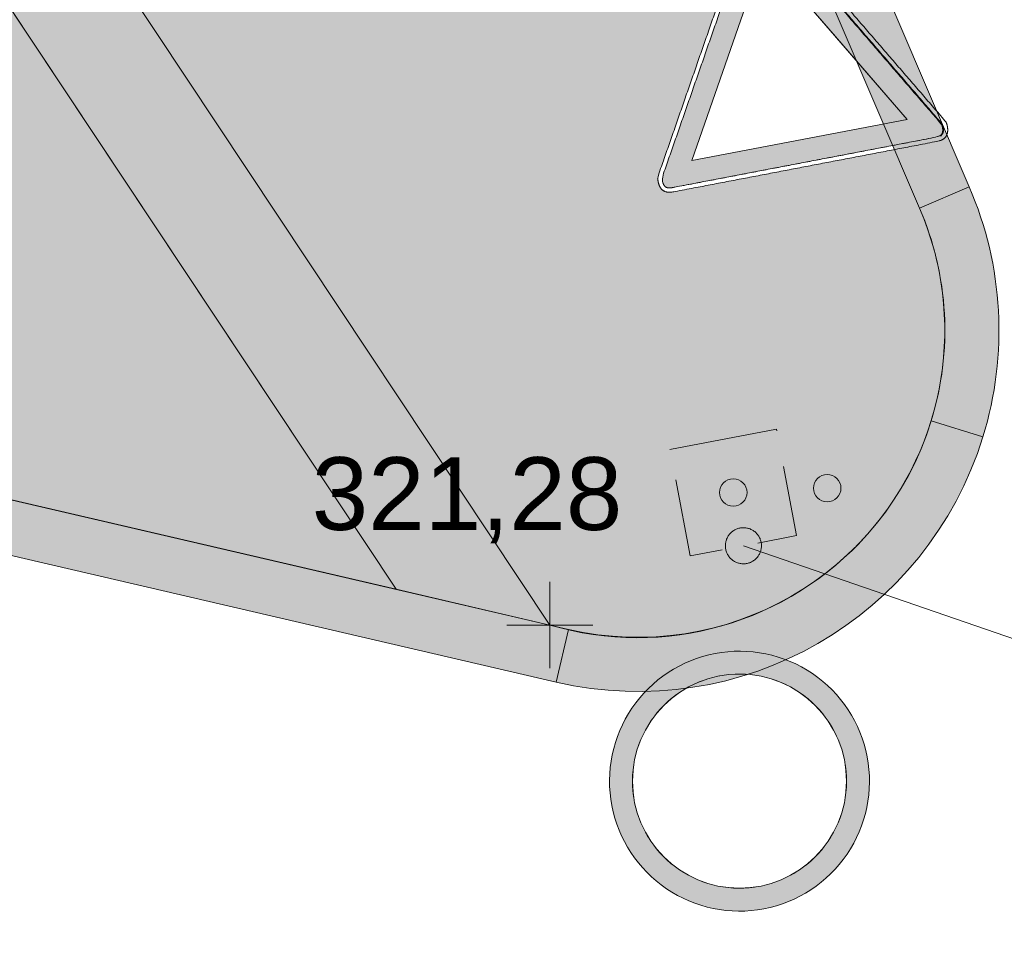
# Model space of a CAD drawing. Header units: metres. Extents: x 3500829 to 3508687, y 5372391 to 5379639.
# Tile 215 of 229: x 3504297.73 to 3504300.46, y 5375416.78 to 5375419.31. Entities that reach past the tile are written whole.
import ezdxf

# ---------------------------------------------------------------- set-up
doc = ezdxf.new("R2010")
doc.units = ezdxf.units.M
doc.header["$LTSCALE"] = 0.1
doc.linetypes.add('ISO-02 Strichlinie', pattern=[3.81, 3.048, -0.762])
for name, color, linetype in [('5_Beschriftung', 7, 'Continuous'), ('5_Elemente', 7, 'Continuous'), ('5_Flächen', 7, 'Continuous')]:
    doc.layers.add(name, color=color, linetype=linetype)
doc.styles.add('Arial', font='arial.ttf')

# ---------------------------------------------------------------- blocks, each defined once
blk = doc.blocks.new('Vorfahrt gewähren')
at = {"linetype": 'Continuous', "lineweight": 0, "true_color": 0xee0000, "transparency": 33554687}
h = blk.add_hatch(color=1, dxfattribs=at)
h.paths.add_polyline_path([(-0.006831, -0.000334), (-0.006831, -0.000334), (-0.000641, -0.011056), (-0.000624, -0.011086), (-0.000607, -0.011113), (-0.00059, -0.011139), (-0.000575, -0.011162), (-0.00056, -0.011182), (-0.000545, -0.011201), (-0.000531, -0.011217), (-0.000518, -0.011231), (-0.000504, -0.011244), (-0.000488, -0.011258), (-0.000469, -0.011273), (-0.000449, -0.011288), (-0.000426, -0.011303), (-0.000401, -0.011319), (-0.000373, -0.011336), (-0.000344, -0.011354), (-0.000249, -0.011405), (-0.000158, -0.011448), (-0.000072, -0.011481), (0.00001, -0.011505), (0.000088, -0.011521), (0.000161, -0.011527), (0.00023, -0.011524), (0.000294, -0.011512), (0.000356, -0.01149), (0.000417, -0.011458), (0.000477, -0.011416), (0.000537, -0.011364), (0.000595, -0.011302), (0.000653, -0.01123), (0.000711, -0.011148), (0.000767, -0.011056), (0.006958, -0.000334), (0.013149, 0.010388), (0.013166, 0.010418), (0.013181, 0.010447), (0.013195, 0.010473), (0.013207, 0.010499), (0.013217, 0.010522), (0.013226, 0.010544), (0.013233, 0.010564), (0.013239, 0.010582), (0.013243, 0.010601), (0.013247, 0.010622), (0.01325, 0.010645), (0.013253, 0.010671), (0.013255, 0.010698), (0.013256, 0.010728), (0.013257, 0.01076), (0.013258, 0.010794), (0.013255, 0.010903), (0.013246, 0.011002), (0.013232, 0.011094), (0.013212, 0.011177), (0.013187, 0.011252), (0.013155, 0.011318), (0.013118, 0.011376), (0.013076, 0.011426), (0.013026, 0.011468), (0.012968, 0.011505), (0.012901, 0.011537), (0.012827, 0.011562), (0.012744, 0.011582), (0.012652, 0.011596), (0.012553, 0.011605), (0.012444, 0.011608), (-0.012318, 0.011608), (-0.012426, 0.011605), (-0.012525, 0.011596), (-0.012617, 0.011582), (-0.0127, 0.011562), (-0.012775, 0.011537), (-0.012841, 0.011505), (-0.012899, 0.011468), (-0.012949, 0.011426), (-0.012991, 0.011376), (-0.013028, 0.011318), (-0.01306, 0.011252), (-0.013085, 0.011177), (-0.013105, 0.011094), (-0.013119, 0.011002), (-0.013128, 0.010903), (-0.013131, 0.010794), (-0.01313, 0.01076), (-0.01313, 0.010728), (-0.013128, 0.010698), (-0.013126, 0.010671), (-0.013123, 0.010645), (-0.01312, 0.010622), (-0.013116, 0.010601), (-0.013112, 0.010582), (-0.013106, 0.010564), (-0.013099, 0.010544), (-0.01309, 0.010522), (-0.01308, 0.010499), (-0.013068, 0.010473), (-0.013054, 0.010447), (-0.013039, 0.010418), (-0.013022, 0.010388)])
h.paths.add_polyline_path([(0.000063, -0.008047), (-0.005, 0.000724), (-0.005, 0.000724), (-0.010063, 0.009493), (0.01019, 0.009493), (0.005126, 0.000724)])
at = {"color": 7, "linetype": 'Continuous', "lineweight": 9, "transparency": 33554687}
blk.add_line((0.000063, -0.008047), (-0.005, 0.000724), dxfattribs=at)
at = {"color": 7, "linetype": 'Continuous', "lineweight": 9, "transparency": 33554687, "flags": 128}
blk.add_lwpolyline([(-0.005, 0.000724), (-0.010063, 0.009493), (0.01019, 0.009493), (0.005126, 0.000724), (0.000063, -0.008047)], dxfattribs=at)
at = {"color": 7, "linetype": 'Continuous', "lineweight": 9, "transparency": 33554687}
blk.add_open_spline([(-0.006831, -0.000334), (-0.003736, -0.005695), (-0.000641, -0.011056), (-0.00057, -0.01118), (-0.000467, -0.011283), (-0.000344, -0.011354), (0.000045, -0.011578), (0.000542, -0.011445), (0.000767, -0.011056), (0.003862, -0.005695), (0.006958, -0.000334), (0.010053, 0.005027), (0.013149, 0.010388), (0.01322, 0.010512), (0.013258, 0.010653), (0.013258, 0.010794), (0.013258, 0.011244), (0.012893, 0.011608), (0.012444, 0.011608), (0.000063, 0.011608), (-0.012318, 0.011608), (-0.012766, 0.011608), (-0.013131, 0.011244), (-0.013131, 0.010794), (-0.013131, 0.010653), (-0.013093, 0.010512), (-0.013022, 0.010388), (-0.009926, 0.005027), (-0.006831, -0.000334)], degree=2, knots=[0, 0, 0, 0.15029, 0.15029, 0.153763, 0.157235, 0.157235, 0.168246, 0.179256, 0.179256, 0.331082, 0.331082, 0.482905, 0.482905, 0.486413, 0.489921, 0.489921, 0.501044, 0.512167, 0.512167, 0.818915, 0.818915, 0.830038, 0.841161, 0.841161, 0.844669, 0.848177, 0.848177, 1, 1, 1], dxfattribs=at)
at = {"color": 255, "linetype": 'Continuous', "lineweight": 9, "transparency": 33554687}
blk.add_wipeout([(0.013594, 0.010794), (0.013594, 0.010794), (0.013594, 0.010782), (0.013594, 0.01077), (0.013594, 0.010758), (0.013594, 0.010747), (0.013593, 0.010735), (0.013593, 0.010724), (0.013593, 0.010713), (0.013592, 0.010702), (0.013592, 0.010691), (0.013591, 0.01068), (0.01359, 0.010669), (0.01359, 0.010659), (0.013589, 0.010648), (0.013588, 0.010638), (0.013587, 0.010628), (0.013586, 0.010618), (0.013585, 0.010608), (0.013584, 0.010599), (0.013583, 0.010589), (0.013581, 0.01058), (0.01358, 0.010571), (0.013579, 0.010562), (0.013577, 0.010553), (0.013576, 0.010544), (0.013574, 0.010535), (0.013573, 0.010527), (0.013571, 0.010518), (0.013569, 0.01051), (0.013567, 0.010502), (0.013566, 0.010494), (0.013564, 0.010486), (0.013562, 0.010479), (0.01356, 0.010471), (0.013557, 0.010463), (0.013555, 0.010456), (0.013553, 0.010448), (0.01355, 0.01044), (0.013547, 0.010432), (0.013544, 0.010424), (0.013541, 0.010415), (0.013538, 0.010407), (0.013535, 0.010399), (0.013532, 0.01039), (0.013528, 0.010381), (0.013525, 0.010373), (0.013521, 0.010364), (0.013517, 0.010355), (0.013513, 0.010346), (0.013509, 0.010337), (0.013505, 0.010328), (0.0135, 0.010318), (0.013496, 0.010309), (0.013491, 0.010299), (0.013487, 0.01029), (0.013482, 0.01028), (0.013477, 0.01027), (0.013472, 0.010261), (0.013466, 0.010251), (0.013461, 0.010241), (0.013456, 0.01023), (0.01345, 0.01022), (0.013444, 0.01021), (0.013438, 0.010199), (0.013432, 0.010189), (0.013432, 0.010188), (0.007241, -0.000534), (0.00105, -0.011256), (0.001031, -0.011289), (0.001011, -0.011321), (0.000991, -0.011352), (0.000972, -0.011383), (0.000951, -0.011412), (0.000931, -0.011441), (0.000911, -0.011469), (0.00089, -0.011496), (0.000869, -0.011522), (0.000848, -0.011547), (0.000827, -0.011572), (0.000805, -0.011596), (0.000784, -0.011619), (0.000762, -0.011641), (0.00074, -0.011662), (0.000717, -0.011683), (0.000695, -0.011702), (0.000672, -0.011721), (0.000649, -0.011739), (0.000626, -0.011756), (0.000603, -0.011773), (0.00058, -0.011788), (0.000556, -0.011803), (0.000532, -0.011817), (0.000508, -0.01183), (0.000484, -0.011842), (0.000459, -0.011853), (0.000435, -0.011864), (0.00041, -0.011874), (0.000385, -0.011882), (0.00036, -0.011891), (0.000334, -0.011898), (0.000309, -0.011904), (0.000283, -0.01191), (0.000257, -0.011915), (0.00023, -0.011919), (0.000204, -0.011922), (0.000177, -0.011924), (0.00015, -0.011926), (0.000122, -0.011927), (0.000095, -0.011927), (0.000067, -0.011926), (0.000039, -0.011924), (0.000027, -0.011923), (0.000027, -0.011521), (0.000043, -0.011523), (0.000061, -0.011525), (0.00008, -0.011526), (0.000097, -0.011527), (0.000115, -0.011527), (0.000132, -0.011526), (0.000149, -0.011525), (0.000166, -0.011524), (0.000183, -0.011522), (0.000199, -0.011519), (0.000215, -0.011515), (0.00023, -0.011512), (0.000246, -0.011507), (0.000261, -0.011502), (0.000277, -0.011496), (0.000292, -0.01149), (0.000308, -0.011483), (0.000323, -0.011475), (0.000338, -0.011467), (0.000353, -0.011458), (0.000368, -0.011449), (0.000383, -0.011438), (0.000399, -0.011428), (0.000414, -0.011416), (0.000428, -0.011404), (0.000443, -0.011391), (0.000458, -0.011378), (0.000473, -0.011364), (0.000488, -0.01135), (0.000503, -0.011335), (0.000517, -0.011319), (0.000532, -0.011302), (0.000546, -0.011285), (0.000561, -0.011268), (0.000575, -0.011249), (0.00059, -0.01123), (0.000604, -0.011211), (0.000619, -0.011191), (0.000633, -0.01117), (0.000647, -0.011148), (0.000661, -0.011126), (0.000676, -0.011103), (0.00069, -0.01108), (0.000704, -0.011056), (0.006894, -0.000334), (0.013085, 0.010388), (0.01309, 0.010396), (0.013094, 0.010403), (0.013098, 0.010411), (0.013102, 0.010418), (0.013106, 0.010425), (0.01311, 0.010433), (0.013114, 0.01044), (0.013118, 0.010447), (0.013121, 0.010453), (0.013125, 0.01046), (0.013128, 0.010467), (0.013131, 0.010473), (0.013134, 0.01048), (0.013138, 0.010486), (0.013141, 0.010492), (0.013143, 0.010499), (0.013146, 0.010505), (0.013149, 0.01051), (0.013151, 0.010516), (0.013154, 0.010522), (0.013156, 0.010528), (0.013158, 0.010533), (0.013161, 0.010538), (0.013163, 0.010544), (0.013165, 0.010549), (0.013166, 0.010554), (0.013168, 0.010559), (0.01317, 0.010564), (0.013171, 0.010569), (0.013173, 0.010573), (0.013174, 0.010578), (0.013175, 0.010582), (0.013176, 0.010587), (0.013178, 0.010591), (0.013179, 0.010596), (0.01318, 0.010601), (0.013181, 0.010606), (0.013182, 0.010611), (0.013183, 0.010616), (0.013184, 0.010622), (0.013184, 0.010627), (0.013185, 0.010633), (0.013186, 0.010639), (0.013187, 0.010645), (0.013188, 0.010651), (0.013188, 0.010657), (0.013189, 0.010664), (0.013189, 0.01067), (0.01319, 0.010677), (0.013191, 0.010684), (0.013191, 0.010691), (0.013192, 0.010698), (0.013192, 0.010705), (0.013192, 0.010713), (0.013193, 0.01072), (0.013193, 0.010728), (0.013193, 0.010736), (0.013194, 0.010744), (0.013194, 0.010752), (0.013194, 0.01076), (0.013194, 0.010768), (0.013194, 0.010777), (0.013194, 0.010786), (0.013194, 0.010794), (0.013194, 0.010822), (0.013194, 0.01085), (0.013193, 0.010876), (0.013191, 0.010903), (0.01319, 0.010928), (0.013188, 0.010954), (0.013186, 0.010978), (0.013183, 0.011002), (0.01318, 0.011026), (0.013176, 0.011049), (0.013173, 0.011072), (0.013169, 0.011094), (0.013164, 0.011115), (0.013159, 0.011136), (0.013154, 0.011157), (0.013149, 0.011177), (0.013143, 0.011196), (0.013137, 0.011215), (0.01313, 0.011234), (0.013123, 0.011252), (0.013116, 0.011269), (0.013108, 0.011286), (0.0131, 0.011302), (0.013092, 0.011318), (0.013083, 0.011333), (0.013074, 0.011348), (0.013065, 0.011362), (0.013055, 0.011376), (0.013045, 0.011389), (0.013034, 0.011402), (0.013023, 0.011414), (0.013012, 0.011426), (0.013, 0.011437), (0.012988, 0.011448), (0.012976, 0.011458), (0.012962, 0.011468), (0.012949, 0.011478), (0.012934, 0.011487), (0.01292, 0.011496), (0.012904, 0.011505), (0.012889, 0.011514), (0.012872, 0.011522), (0.012855, 0.011529), (0.012838, 0.011536), (0.01282, 0.011543), (0.012802, 0.01155), (0.012783, 0.011556), (0.012763, 0.011562), (0.012743, 0.011568), (0.012723, 0.011573), (0.012702, 0.011578), (0.01268, 0.011582), (0.012658, 0.011586), (0.012636, 0.01159), (0.012612, 0.011593), (0.012589, 0.011596), (0.012565, 0.011599), (0.01254, 0.011601), (0.012515, 0.011603), (0.012489, 0.011605), (0.012463, 0.011606), (0.012436, 0.011607), (0.012409, 0.011608), (0.012381, 0.011608), (0.000027, 0.011608), (0.000027, 0.012008), (0.012381, 0.012008), (0.012419, 0.012007), (0.012457, 0.012007), (0.012494, 0.012005), (0.01253, 0.012003), (0.012566, 0.012), (0.012601, 0.011997), (0.012635, 0.011993), (0.012669, 0.011989), (0.012702, 0.011984), (0.012734, 0.011978), (0.012766, 0.011972), (0.012798, 0.011966), (0.012828, 0.011958), (0.012858, 0.01195), (0.012888, 0.011942), (0.012917, 0.011933), (0.012945, 0.011923), (0.012973, 0.011913), (0.013, 0.011902), (0.013026, 0.011891), (0.013052, 0.011879), (0.013077, 0.011866), (0.013101, 0.011853), (0.013125, 0.011839), (0.013149, 0.011825), (0.013171, 0.01181), (0.013193, 0.011795), (0.013215, 0.011779), (0.013236, 0.011762), (0.013256, 0.011745), (0.013276, 0.011727), (0.013295, 0.011709), (0.013313, 0.01169), (0.013331, 0.01167), (0.013348, 0.01165), (0.013365, 0.011629), (0.013381, 0.011608), (0.013396, 0.011585), (0.013411, 0.011563), (0.013426, 0.011539), (0.013439, 0.011516), (0.013453, 0.011491), (0.013465, 0.011466), (0.013477, 0.01144), (0.013489, 0.011414), (0.013499, 0.011387), (0.01351, 0.011359), (0.013519, 0.011331), (0.013528, 0.011302), (0.013537, 0.011272), (0.013545, 0.011242), (0.013552, 0.011211), (0.013559, 0.01118), (0.013565, 0.011148), (0.013571, 0.011115), (0.013576, 0.011082), (0.01358, 0.011048), (0.013584, 0.011014), (0.013587, 0.010979), (0.01359, 0.010943), (0.013592, 0.010907), (0.013593, 0.01087), (0.013594, 0.010833)], dxfattribs=at)
blk.add_wipeout([(0.000027, 0.012008), (0.000027, 0.011608), (-0.012381, 0.011608), (-0.012409, 0.011608), (-0.012436, 0.011607), (-0.012463, 0.011606), (-0.012489, 0.011605), (-0.012515, 0.011603), (-0.01254, 0.011601), (-0.012565, 0.011599), (-0.012589, 0.011596), (-0.012612, 0.011593), (-0.012636, 0.01159), (-0.012658, 0.011586), (-0.01268, 0.011582), (-0.012702, 0.011578), (-0.012723, 0.011573), (-0.012743, 0.011568), (-0.012763, 0.011562), (-0.012783, 0.011556), (-0.012802, 0.01155), (-0.01282, 0.011543), (-0.012838, 0.011536), (-0.012855, 0.011529), (-0.012872, 0.011522), (-0.012889, 0.011514), (-0.012904, 0.011505), (-0.01292, 0.011496), (-0.012934, 0.011487), (-0.012949, 0.011478), (-0.012962, 0.011468), (-0.012976, 0.011458), (-0.012988, 0.011448), (-0.013, 0.011437), (-0.013012, 0.011426), (-0.013023, 0.011414), (-0.013034, 0.011402), (-0.013045, 0.011389), (-0.013055, 0.011376), (-0.013065, 0.011362), (-0.013074, 0.011348), (-0.013083, 0.011333), (-0.013092, 0.011318), (-0.0131, 0.011302), (-0.013108, 0.011286), (-0.013116, 0.011269), (-0.013123, 0.011252), (-0.01313, 0.011234), (-0.013137, 0.011215), (-0.013143, 0.011196), (-0.013149, 0.011177), (-0.013154, 0.011157), (-0.013159, 0.011136), (-0.013164, 0.011115), (-0.013169, 0.011094), (-0.013173, 0.011072), (-0.013176, 0.011049), (-0.01318, 0.011026), (-0.013183, 0.011002), (-0.013186, 0.010978), (-0.013188, 0.010954), (-0.01319, 0.010928), (-0.013191, 0.010903), (-0.013193, 0.010876), (-0.013194, 0.01085), (-0.013194, 0.010822), (-0.013194, 0.010794), (-0.013194, 0.010786), (-0.013194, 0.010777), (-0.013194, 0.010768), (-0.013194, 0.01076), (-0.013194, 0.010752), (-0.013194, 0.010744), (-0.013193, 0.010736), (-0.013193, 0.010728), (-0.013193, 0.01072), (-0.013192, 0.010713), (-0.013192, 0.010705), (-0.013192, 0.010698), (-0.013191, 0.010691), (-0.013191, 0.010684), (-0.01319, 0.010677), (-0.013189, 0.01067), (-0.013189, 0.010664), (-0.013188, 0.010657), (-0.013188, 0.010651), (-0.013187, 0.010645), (-0.013186, 0.010639), (-0.013185, 0.010633), (-0.013184, 0.010627), (-0.013184, 0.010622), (-0.013183, 0.010616), (-0.013182, 0.010611), (-0.013181, 0.010606), (-0.01318, 0.010601), (-0.013179, 0.010596), (-0.013178, 0.010591), (-0.013176, 0.010587), (-0.013175, 0.010582), (-0.013174, 0.010578), (-0.013173, 0.010573), (-0.013171, 0.010569), (-0.01317, 0.010564), (-0.013168, 0.010559), (-0.013166, 0.010554), (-0.013165, 0.010549), (-0.013163, 0.010544), (-0.013161, 0.010538), (-0.013158, 0.010533), (-0.013156, 0.010528), (-0.013154, 0.010522), (-0.013151, 0.010516), (-0.013149, 0.01051), (-0.013146, 0.010505), (-0.013143, 0.010499), (-0.013141, 0.010492), (-0.013138, 0.010486), (-0.013134, 0.01048), (-0.013131, 0.010473), (-0.013128, 0.010467), (-0.013125, 0.01046), (-0.013121, 0.010453), (-0.013118, 0.010447), (-0.013114, 0.01044), (-0.01311, 0.010433), (-0.013106, 0.010425), (-0.013102, 0.010418), (-0.013098, 0.010411), (-0.013094, 0.010403), (-0.01309, 0.010396), (-0.013085, 0.010388), (-0.006894, -0.000334), (-0.006895, -0.000334), (-0.000705, -0.011056), (-0.0007, -0.011064), (-0.000696, -0.011071), (-0.000692, -0.011079), (-0.000687, -0.011086), (-0.000683, -0.011093), (-0.000679, -0.0111), (-0.000674, -0.011107), (-0.00067, -0.011113), (-0.000666, -0.01112), (-0.000662, -0.011126), (-0.000658, -0.011133), (-0.000654, -0.011139), (-0.00065, -0.011145), (-0.000646, -0.01115), (-0.000642, -0.011156), (-0.000638, -0.011162), (-0.000634, -0.011167), (-0.00063, -0.011172), (-0.000627, -0.011177), (-0.000623, -0.011182), (-0.000619, -0.011187), (-0.000616, -0.011192), (-0.000612, -0.011197), (-0.000608, -0.011201), (-0.000605, -0.011205), (-0.000602, -0.011209), (-0.000598, -0.011213), (-0.000595, -0.011217), (-0.000591, -0.011221), (-0.000588, -0.011225), (-0.000585, -0.011228), (-0.000581, -0.011231), (-0.000578, -0.011234), (-0.000575, -0.011238), (-0.000571, -0.011241), (-0.000567, -0.011244), (-0.000564, -0.011248), (-0.00056, -0.011251), (-0.000556, -0.011255), (-0.000551, -0.011258), (-0.000547, -0.011262), (-0.000542, -0.011265), (-0.000538, -0.011269), (-0.000533, -0.011273), (-0.000528, -0.011276), (-0.000523, -0.01128), (-0.000518, -0.011284), (-0.000512, -0.011288), (-0.000507, -0.011291), (-0.000501, -0.011295), (-0.000495, -0.011299), (-0.000489, -0.011303), (-0.000483, -0.011307), (-0.000477, -0.011311), (-0.000471, -0.011315), (-0.000464, -0.011319), (-0.000458, -0.011324), (-0.000451, -0.011328), (-0.000444, -0.011332), (-0.000437, -0.011336), (-0.00043, -0.011341), (-0.000422, -0.011345), (-0.000415, -0.011349), (-0.000407, -0.011354), (-0.000383, -0.011367), (-0.000359, -0.011381), (-0.000336, -0.011393), (-0.000312, -0.011405), (-0.000289, -0.011417), (-0.000266, -0.011428), (-0.000244, -0.011438), (-0.000221, -0.011448), (-0.000199, -0.011457), (-0.000178, -0.011466), (-0.000156, -0.011474), (-0.000135, -0.011481), (-0.000114, -0.011488), (-0.000094, -0.011495), (-0.000073, -0.0115), (-0.000053, -0.011506), (-0.000033, -0.01151), (-0.000014, -0.011514), (0.000005, -0.011518), (0.000024, -0.011521), (0.000027, -0.011521), (0.000027, -0.011923), (0.00001, -0.011922), (-0.000018, -0.011918), (-0.000047, -0.011914), (-0.000076, -0.011909), (-0.000105, -0.011903), (-0.000135, -0.011897), (-0.000165, -0.011889), (-0.000195, -0.011881), (-0.000225, -0.011872), (-0.000256, -0.011862), (-0.000286, -0.011852), (-0.000317, -0.01184), (-0.000349, -0.011828), (-0.00038, -0.011815), (-0.000412, -0.011801), (-0.000444, -0.011786), (-0.000476, -0.01177), (-0.000508, -0.011754), (-0.000541, -0.011737), (-0.000574, -0.011719), (-0.000607, -0.0117), (-0.000608, -0.0117), (-0.000618, -0.011694), (-0.000628, -0.011688), (-0.000638, -0.011682), (-0.000648, -0.011676), (-0.000658, -0.01167), (-0.000668, -0.011664), (-0.000677, -0.011658), (-0.000687, -0.011652), (-0.000696, -0.011646), (-0.000705, -0.01164), (-0.000714, -0.011634), (-0.000722, -0.011628), (-0.000731, -0.011622), (-0.000739, -0.011616), (-0.000748, -0.011611), (-0.000756, -0.011605), (-0.000764, -0.011599), (-0.000772, -0.011593), (-0.000779, -0.011587), (-0.000787, -0.011582), (-0.000794, -0.011576), (-0.000801, -0.01157), (-0.000808, -0.011565), (-0.000815, -0.011559), (-0.000822, -0.011553), (-0.000828, -0.011548), (-0.000835, -0.011542), (-0.000841, -0.011536), (-0.000847, -0.011531), (-0.000853, -0.011525), (-0.000859, -0.01152), (-0.000864, -0.011514), (-0.00087, -0.011508), (-0.000875, -0.011503), (-0.000881, -0.011497), (-0.000887, -0.011491), (-0.000892, -0.011485), (-0.000898, -0.011478), (-0.000903, -0.011472), (-0.000909, -0.011465), (-0.000915, -0.011458), (-0.00092, -0.011451), (-0.000926, -0.011444), (-0.000932, -0.011437), (-0.000938, -0.011429), (-0.000943, -0.011421), (-0.000949, -0.011414), (-0.000955, -0.011406), (-0.000961, -0.011398), (-0.000967, -0.011389), (-0.000973, -0.011381), (-0.000979, -0.011372), (-0.000984, -0.011364), (-0.00099, -0.011355), (-0.000996, -0.011346), (-0.001002, -0.011336), (-0.001008, -0.011327), (-0.001014, -0.011318), (-0.00102, -0.011308), (-0.001026, -0.011298), (-0.001032, -0.011288), (-0.001038, -0.011278), (-0.001045, -0.011268), (-0.001051, -0.011257), (-0.001051, -0.011257), (-0.007241, -0.000534), (-0.007241, -0.000534), (-0.013432, 0.010188), (-0.013432, 0.010189), (-0.013438, 0.010199), (-0.013444, 0.01021), (-0.01345, 0.01022), (-0.013456, 0.01023), (-0.013461, 0.010241), (-0.013466, 0.010251), (-0.013472, 0.010261), (-0.013477, 0.01027), (-0.013482, 0.01028), (-0.013487, 0.01029), (-0.013491, 0.010299), (-0.013496, 0.010309), (-0.0135, 0.010318), (-0.013505, 0.010328), (-0.013509, 0.010337), (-0.013513, 0.010346), (-0.013517, 0.010355), (-0.013521, 0.010364), (-0.013525, 0.010373), (-0.013528, 0.010381), (-0.013532, 0.01039), (-0.013535, 0.010399), (-0.013538, 0.010407), (-0.013541, 0.010415), (-0.013544, 0.010424), (-0.013547, 0.010432), (-0.01355, 0.01044), (-0.013553, 0.010448), (-0.013555, 0.010456), (-0.013557, 0.010463), (-0.01356, 0.010471), (-0.013562, 0.010479), (-0.013564, 0.010486), (-0.013566, 0.010494), (-0.013567, 0.010502), (-0.013569, 0.01051), (-0.013571, 0.010518), (-0.013573, 0.010527), (-0.013574, 0.010535), (-0.013576, 0.010544), (-0.013577, 0.010553), (-0.013579, 0.010562), (-0.01358, 0.010571), (-0.013581, 0.01058), (-0.013583, 0.010589), (-0.013584, 0.010599), (-0.013585, 0.010608), (-0.013586, 0.010618), (-0.013587, 0.010628), (-0.013588, 0.010638), (-0.013589, 0.010648), (-0.01359, 0.010659), (-0.01359, 0.010669), (-0.013591, 0.01068), (-0.013592, 0.010691), (-0.013592, 0.010702), (-0.013593, 0.010713), (-0.013593, 0.010724), (-0.013593, 0.010735), (-0.013594, 0.010747), (-0.013594, 0.010758), (-0.013594, 0.01077), (-0.013594, 0.010782), (-0.013594, 0.010794), (-0.013594, 0.010794), (-0.013594, 0.010833), (-0.013593, 0.01087), (-0.013592, 0.010907), (-0.01359, 0.010943), (-0.013587, 0.010979), (-0.013584, 0.011014), (-0.01358, 0.011048), (-0.013576, 0.011082), (-0.013571, 0.011115), (-0.013565, 0.011148), (-0.013559, 0.01118), (-0.013552, 0.011211), (-0.013545, 0.011242), (-0.013537, 0.011272), (-0.013528, 0.011302), (-0.013519, 0.011331), (-0.01351, 0.011359), (-0.013499, 0.011387), (-0.013489, 0.011414), (-0.013477, 0.01144), (-0.013465, 0.011466), (-0.013453, 0.011491), (-0.013439, 0.011516), (-0.013426, 0.011539), (-0.013411, 0.011563), (-0.013396, 0.011585), (-0.013381, 0.011608), (-0.013365, 0.011629), (-0.013348, 0.01165), (-0.013331, 0.01167), (-0.013313, 0.01169), (-0.013295, 0.011709), (-0.013276, 0.011727), (-0.013256, 0.011745), (-0.013236, 0.011762), (-0.013215, 0.011779), (-0.013193, 0.011795), (-0.013171, 0.01181), (-0.013149, 0.011825), (-0.013125, 0.011839), (-0.013101, 0.011853), (-0.013077, 0.011866), (-0.013052, 0.011879), (-0.013026, 0.011891), (-0.013, 0.011902), (-0.012973, 0.011913), (-0.012945, 0.011923), (-0.012917, 0.011933), (-0.012888, 0.011942), (-0.012858, 0.01195), (-0.012828, 0.011958), (-0.012798, 0.011966), (-0.012766, 0.011972), (-0.012734, 0.011978), (-0.012702, 0.011984), (-0.012669, 0.011989), (-0.012635, 0.011993), (-0.012601, 0.011997), (-0.012566, 0.012), (-0.01253, 0.012003), (-0.012494, 0.012005), (-0.012457, 0.012007), (-0.012419, 0.012007), (-0.012381, 0.012008), (-0.012381, 0.012008)], dxfattribs=at)
at = {"color": 7, "linetype": 'Continuous', "lineweight": 9, "transparency": 33554687}
for points, knots in [([(-0.007241, -0.000534), (-0.007241, -0.000534), (-0.007241, -0.000534), (-0.004146, -0.005895), (-0.001051, -0.011257), (-0.001051, -0.011257), (-0.000953, -0.011426), (-0.000776, -0.011603), (-0.000607, -0.0117), (-0.000074, -0.012008), (0.000743, -0.011788), (0.00105, -0.011256), (0.004145, -0.005895), (0.007241, -0.000534), (0.010336, 0.004827), (0.013432, 0.010188), (0.013432, 0.010189), (0.013529, 0.010358), (0.013594, 0.0106), (0.013594, 0.010794), (0.013594, 0.01141), (0.012996, 0.012007), (0.012381, 0.012008), (0, 0.012008), (-0.012381, 0.012008), (-0.012995, 0.012007), (-0.013594, 0.01141), (-0.013594, 0.010794), (-0.013594, 0.0106), (-0.013529, 0.010358), (-0.013432, 0.010189), (-0.013432, 0.010188), (-0.010336, 0.004827), (-0.007241, -0.000534)], [0, 0, 0, 0.000005, 0.000005, 0.145933, 0.145933, 0.14594, 0.150539, 0.155158, 0.155158, 0.169778, 0.184377, 0.184377, 0.33151, 0.33151, 0.478645, 0.478645, 0.478652, 0.483288, 0.487945, 0.487945, 0.502687, 0.517406, 0.517406, 0.814103, 0.814103, 0.828823, 0.843565, 0.843565, 0.848222, 0.852859, 0.852866, 0.852866, 1, 1, 1]), ([(-0.013175, 0.010582), (-0.013194, 0.010653), (-0.013194, 0.010794), (-0.013194, 0.011244), (-0.01283, 0.011607), (-0.012381, 0.011608), (0, 0.011608), (0.012381, 0.011608), (0.01283, 0.011607), (0.013194, 0.011244), (0.013194, 0.010794), (0.013194, 0.010653), (0.013156, 0.010512), (0.013085, 0.010388), (0.00999, 0.005027), (0.006894, -0.000334), (0.003799, -0.005695), (0.000704, -0.011056), (0.000479, -0.011445), (-0.000018, -0.011578), (-0.000407, -0.011354), (-0.00053, -0.011283), (-0.000633, -0.01118), (-0.000705, -0.011056), (-0.0038, -0.005695), (-0.006895, -0.000334), (-0.006894, -0.000334), (-0.006894, -0.000334), (-0.00999, 0.005027), (-0.013085, 0.010388), (-0.013156, 0.010512), (-0.013175, 0.010582)], [0, 0, 0, 0.003513, 0.003513, 0.014654, 0.025794, 0.025794, 0.333023, 0.333023, 0.344164, 0.355304, 0.355304, 0.358817, 0.362331, 0.362331, 0.514392, 0.514392, 0.666455, 0.666455, 0.677483, 0.688511, 0.688511, 0.691989, 0.695467, 0.695467, 0.845992, 0.845992, 0.845997, 0.845997, 0.996522, 0.996522, 1, 1, 1])]:
    blk.add_open_spline(points, degree=2, knots=knots, dxfattribs=at)
at = {"color": 255, "linetype": 'Continuous', "lineweight": 13, "transparency": 33554687}
blk.add_wipeout([(0.000063, -0.008047), (-0.010063, 0.009493), (0.01019, 0.009493)], dxfattribs=at)
at = {"color": 253, "linetype": 'Continuous', "lineweight": 13, "transparency": 33554687, "flags": 128}
blk.add_lwpolyline([(0.000063, -0.008047), (-0.010063, 0.009493), (0.01019, 0.009493)], close=True, dxfattribs=at)
blk = doc.blocks.new('Verbot für Fahrzeuge aller Art')
at = {"linetype": 'Continuous', "lineweight": 0, "transparency": 33554687}
h = blk.add_hatch(color=1, dxfattribs=at)
edge = h.paths.add_edge_path()
edge.add_arc((0, 0), 0.012, 90, 180, ccw=False)
edge.add_arc((0, 0), 0.012, 0, 90, ccw=False)
edge.add_arc((0, 0), 0.012, 270, 360, ccw=False)
edge.add_arc((0, 0), 0.012, 180, 270, ccw=False)
edge = h.paths.add_edge_path()
edge.add_arc((0, 0), 0.009884, 90, 180, ccw=False)
edge.add_arc((0, 0), 0.009884, 0, 90, ccw=False)
edge.add_arc((0, 0), 0.009884, 270, 360, ccw=False)
edge.add_arc((0, 0), 0.009884, 180, 270, ccw=False)
at = {"color": 253, "linetype": 'Continuous', "lineweight": 9, "true_color": 0xa8a8a8, "transparency": 33554687, "flags": 128}
for points in [[(-0.012, 0, -0.414214), (0, 0.012, -0.414214), (0.012, 0, -0.414214), (0, -0.012, -0.414214)], [(-0.009884, 0, -0.414214), (0, 0.009884, -0.414214), (0.009884, 0, -0.414214), (0, -0.009884, -0.414214)]]:
    blk.add_lwpolyline(points, format="xyb", close=True, dxfattribs=at)
at = {"color": 255, "linetype": 'Continuous', "lineweight": 13, "transparency": 33554687}
blk.add_wipeout([(-0.006989, 0.006989), (-0.00627, 0.00764), (-0.005491, 0.008218), (-0.004659, 0.008717), (-0.003782, 0.009132), (-0.002869, 0.009458), (-0.001928, 0.009694), (-0.000969, 0.009836), (0, 0.009884), (0.000969, 0.009836), (0.001928, 0.009694), (0.002869, 0.009458), (0.003782, 0.009132), (0.004659, 0.008717), (0.005491, 0.008218), (0.00627, 0.00764), (0.006989, 0.006989), (0.00764, 0.00627), (0.008218, 0.005491), (0.008717, 0.004659), (0.009132, 0.003782), (0.009458, 0.002869), (0.009694, 0.001928), (0.009836, 0.000969), (0.009884, 0), (0.009836, -0.000969), (0.009694, -0.001928), (0.009458, -0.002869), (0.009132, -0.003782), (0.008717, -0.004659), (0.008218, -0.005491), (0.00764, -0.00627), (0.006989, -0.006989), (0.00627, -0.00764), (0.005491, -0.008218), (0.004659, -0.008717), (0.003782, -0.009132), (0.002869, -0.009458), (0.001928, -0.009694), (0.000969, -0.009836), (0, -0.009884), (-0.000969, -0.009836), (-0.001928, -0.009694), (-0.002869, -0.009458), (-0.003782, -0.009132), (-0.004659, -0.008717), (-0.005491, -0.008218), (-0.00627, -0.00764), (-0.006989, -0.006989), (-0.00764, -0.00627), (-0.008218, -0.005491), (-0.008717, -0.004659), (-0.009132, -0.003782), (-0.009458, -0.002869), (-0.009694, -0.001928), (-0.009836, -0.000969), (-0.009884, 0), (-0.009836, 0.000969), (-0.009694, 0.001928), (-0.009458, 0.002869), (-0.009132, 0.003782), (-0.008717, 0.004659), (-0.008218, 0.005491), (-0.00764, 0.00627)], dxfattribs=at)
at = {"color": 253, "linetype": 'Continuous', "lineweight": 13, "true_color": 0xa8a8a8, "transparency": 33554687}
blk.add_circle((0, 0), 0.009884, dxfattribs=at)
blk = doc.blocks.new('VKZ')
at = {"linetype": 'Continuous', "lineweight": 0, "true_color": 0x888888, "transparency": 33554687}
h = blk.add_hatch(color=252, dxfattribs=at)
edge = h.paths.add_edge_path()
edge.add_arc((0, 0), 0.038, 0, 360)
at = {"color": 251, "linetype": 'ISO-02 Strichlinie', "lineweight": 9, "true_color": 0x646464, "transparency": 33554687, "flags": 128}
blk.add_lwpolyline([(-0.15, 0.15), (0.15, 0.15), (0.15, -0.15), (-0.15, -0.15)], close=True, dxfattribs=at)
at = {"color": 251, "linetype": 'Continuous', "lineweight": 9, "true_color": 0x646464, "transparency": 33554687}
blk.add_circle((0, 0), 0.038, dxfattribs=at)
blk = doc.blocks.new('Vermessungspunkt (2D)-93')
at = {"color": 250, "linetype": 'Continuous', "lineweight": 18, "true_color": 0x313131, "transparency": 33554687}
for p, q in [((0, 0.1191), (0, -0.1191)), ((-0.1191, 0), (0.1191, 0))]:
    blk.add_line(p, q, dxfattribs=at)
at = {"color": 250, "true_color": 0x313131, "transparency": 33554687, "insert": (-0.6598, 0.3452), "char_height": 0.20138, "attachment_point": 4, "line_spacing_factor": 0.970891, "style": 'Arial'}
blk.add_mtext('321,28', dxfattribs=at)
at = {"color": 0, "flags": 1}
for tag in ['Vermessungspunkt-Nr', 'Segment-Art', 'Segment-Länge', 'Segment-Winkel', 'Segment-Radius', 'Segment-Innenwinkel', 'Segment-Steigung', 'Segment-Richtung', 'Pfad_ID', 'Beschreibung']:
    blk.add_attdef(tag, (38.5044, 17.5193), '', height=0.00018, dxfattribs=at)

msp = doc.modelspace()

# ---------------------------------------------------------------- hatches: boundary and pattern name
at = {"layer": '5_Beschriftung', "linetype": 'Continuous', "lineweight": 0, "true_color": 0x2d2d2d, "transparency": 33554687}
msp.add_hatch(color=250, dxfattribs=at).paths.add_polyline_path([(3504299.7798, 5375417.8416), (3504299.779, 5375417.8393), (3504299.778, 5375417.8371), (3504299.7769, 5375417.8348), (3504299.7757, 5375417.8327), (3504299.7744, 5375417.8306), (3504299.7731, 5375417.8286), (3504299.7716, 5375417.8266), (3504299.77, 5375417.8248), (3504299.7683, 5375417.823), (3504299.7666, 5375417.8212), (3504299.7647, 5375417.8196), (3504299.7628, 5375417.8181), (3504299.7608, 5375417.8167), (3504299.7588, 5375417.8153), (3504299.7566, 5375417.8141), (3504299.7545, 5375417.813), (3504299.7522, 5375417.8119), (3504299.75, 5375417.811), (3504299.7476, 5375417.8102), (3504299.7453, 5375417.8095), (3504299.7429, 5375417.809), (3504299.7405, 5375417.8085), (3504299.738, 5375417.8082), (3504299.7356, 5375417.808), (3504299.7331, 5375417.8079), (3504299.7307, 5375417.8079), (3504299.7282, 5375417.8081), (3504299.7258, 5375417.8083), (3504299.7234, 5375417.8087), (3504299.721, 5375417.8092), (3504299.7186, 5375417.8099), (3504299.7163, 5375417.8106), (3504299.714, 5375417.8115), (3504299.7117, 5375417.8124), (3504299.7095, 5375417.8135), (3504299.7074, 5375417.8147), (3504299.7053, 5375417.816), (3504299.7032, 5375417.8174), (3504299.7013, 5375417.8189), (3504299.6994, 5375417.8204), (3504299.6976, 5375417.8221), (3504299.6959, 5375417.8239), (3504299.6943, 5375417.8257), (3504299.6927, 5375417.8276), (3504299.6913, 5375417.8296), (3504299.69, 5375417.8317), (3504299.6887, 5375417.8338), (3504299.6876, 5375417.836), (3504299.6866, 5375417.8382), (3504299.6857, 5375417.8405), (3504299.6849, 5375417.8428), (3504299.6842, 5375417.8452), (3504299.6836, 5375417.8475), (3504299.6832, 5375417.85), (3504299.6829, 5375417.8524), (3504299.6826, 5375417.8548), (3504299.6826, 5375417.8573), (3504299.6826, 5375417.8597), (3504299.6827, 5375417.8622), (3504299.683, 5375417.8646), (3504299.6834, 5375417.8671), (3504299.6839, 5375417.8695), (3504299.6845, 5375417.8718), (3504299.6853, 5375417.8742), (3504299.6861, 5375417.8765), (3504299.6871, 5375417.8787), (3504299.6882, 5375417.8809), (3504299.6894, 5375417.8831), (3504299.6906, 5375417.8852), (3504299.692, 5375417.8872), (3504299.6935, 5375417.8891), (3504299.6951, 5375417.891), (3504299.6968, 5375417.8928), (3504299.6985, 5375417.8945), (3504299.7004, 5375417.8962), (3504299.7023, 5375417.8977), (3504299.7043, 5375417.8991), (3504299.7063, 5375417.9005), (3504299.7084, 5375417.9017), (3504299.7106, 5375417.9028), (3504299.7129, 5375417.9038), (3504299.7151, 5375417.9048), (3504299.7175, 5375417.9056), (3504299.7198, 5375417.9062), (3504299.7222, 5375417.9068), (3504299.7246, 5375417.9073), (3504299.727, 5375417.9076), (3504299.7295, 5375417.9078), (3504299.7319, 5375417.9079), (3504299.7344, 5375417.9078), (3504299.7368, 5375417.9077), (3504299.7393, 5375417.9074), (3504299.7417, 5375417.907), (3504299.7441, 5375417.9065), (3504299.7465, 5375417.9059), (3504299.7488, 5375417.9052), (3504299.7511, 5375417.9043), (3504299.7534, 5375417.9033), (3504299.7556, 5375417.9023), (3504299.7577, 5375417.9011), (3504299.7598, 5375417.8998), (3504299.7618, 5375417.8984), (3504299.7638, 5375417.8969), (3504299.7657, 5375417.8953), (3504299.7675, 5375417.8937), (3504299.7692, 5375417.8919), (3504299.7708, 5375417.8901), (3504299.7723, 5375417.8881), (3504299.7738, 5375417.8862), (3504299.7751, 5375417.8841), (3504299.7764, 5375417.882), (3504299.7775, 5375417.8798), (3504299.7785, 5375417.8776), (3504299.7794, 5375417.8753), (3504299.7802, 5375417.873), (3504299.7809, 5375417.8706), (3504299.7815, 5375417.8682), (3504299.7819, 5375417.8658), (3504299.7822, 5375417.8634), (3504299.7824, 5375417.8609), (3504299.7825, 5375417.8585), (3504299.7825, 5375417.856), (3504299.7824, 5375417.8536), (3504299.7821, 5375417.8511), (3504299.7817, 5375417.8487), (3504299.7812, 5375417.8463), (3504299.7806, 5375417.8439)])
at = {"layer": '5_Elemente', "linetype": 'Continuous', "lineweight": 0, "true_color": 0xf5f5f5, "transparency": 33554687}
msp.add_hatch(color=7, dxfattribs=at).paths.add_polyline_path([(3504291.4327, 5375428.4218), (3504292.0869, 5375427.7957), (3504298.7706, 5375417.7374), (3504299.1965, 5375417.6384), (3504292.3184, 5375427.9895), (3504291.6658, 5375428.614)])
at = {"layer": '5_Elemente', "linetype": 'Continuous', "lineweight": 0, "true_color": 0x7d7d7d, "transparency": 33554687}
msp.add_hatch(color=8, dxfattribs=at).paths.add_polyline_path([(3504292.6314, 5375419.0095), (3504292.6654, 5375419.1556), (3504299.2482, 5375417.6264), (3504299.2142, 5375417.4803)])
at = {"layer": '5_Elemente', "linetype": 'Continuous', "lineweight": 0, "true_color": 0x888888, "transparency": 33554687}
h = msp.add_hatch(color=252, dxfattribs=at)
edge = h.paths.add_edge_path()
edge.add_arc((3504299.9647, 5375418.0173), 0.0381, 0, 360)
at = {"layer": '5_Flächen', "linetype": 'Continuous', "lineweight": 0, "true_color": 0xced696, "transparency": 33554623}
h = msp.add_hatch(color=53, dxfattribs=at)
edge = h.paths.add_edge_path()
edge.add_line((3504291.6658, 5375428.614), (3504292.3184, 5375427.9895))
edge.add_line((3504292.3184, 5375427.9895), (3504299.1965, 5375417.6384))
edge.add_arc((3504299.4389, 5375418.4546), 0.8514, 253.4625, 383.4158)
edge.add_line((3504300.2201, 5375418.793), (3504296.2905, 5375427.9697))
edge.add_arc((3504295.5583, 5375427.5205), 0.859, 31.5261, 74.1572)
edge.add_line((3504295.7928, 5375428.3469), (3504292.9032, 5375429.1607))
edge.add_arc((3504292.6727, 5375428.3425), 0.85, 74.2717, 129.5031)
edge.add_line((3504292.132, 5375428.9984), (3504291.6658, 5375428.614))
at = {"layer": '5_Flächen', "linetype": 'Continuous', "lineweight": 0, "true_color": 0xdadada, "transparency": 33554687}
msp.add_hatch(color=254, dxfattribs=at).paths.add_polyline_path([(3504288.3378, 5375425.8703), (3504289.0101, 5375425.1985), (3504293.0913, 5375419.0567), (3504298.7706, 5375417.7374), (3504292.0869, 5375427.7957), (3504291.4327, 5375428.4218)])
at = {"layer": '5_Flächen', "linetype": 'Continuous', "lineweight": 0, "true_color": 0xd7d7d7, "transparency": 33554687}
msp.add_hatch(color=254, dxfattribs=at).paths.add_polyline_path([(3504298.7706, 5375417.7374), (3504296.2036, 5375421.6005), (3504292.872, 5375419.3867), (3504293.0913, 5375419.0567)])

# ---------------------------------------------------------------- linework, layer by layer
at = {"layer": '5_Beschriftung', "color": 250, "linetype": 'Continuous', "lineweight": 18, "true_color": 0x2d2d2d, "transparency": 33554687, "flags": 128}
msp.add_lwpolyline([(3504299.7798, 5375417.8416), (3504299.779, 5375417.8393), (3504299.778, 5375417.8371), (3504299.7769, 5375417.8348), (3504299.7757, 5375417.8327), (3504299.7744, 5375417.8306), (3504299.7731, 5375417.8286), (3504299.7716, 5375417.8266), (3504299.77, 5375417.8248), (3504299.7683, 5375417.823), (3504299.7666, 5375417.8212), (3504299.7647, 5375417.8196), (3504299.7628, 5375417.8181), (3504299.7608, 5375417.8167), (3504299.7588, 5375417.8153), (3504299.7566, 5375417.8141), (3504299.7545, 5375417.813), (3504299.7522, 5375417.8119), (3504299.75, 5375417.811), (3504299.7476, 5375417.8102), (3504299.7453, 5375417.8095), (3504299.7429, 5375417.809), (3504299.7405, 5375417.8085), (3504299.738, 5375417.8082), (3504299.7356, 5375417.808), (3504299.7331, 5375417.8079), (3504299.7307, 5375417.8079), (3504299.7282, 5375417.8081), (3504299.7258, 5375417.8083), (3504299.7234, 5375417.8087), (3504299.721, 5375417.8092), (3504299.7186, 5375417.8099), (3504299.7163, 5375417.8106), (3504299.714, 5375417.8115), (3504299.7117, 5375417.8124), (3504299.7095, 5375417.8135), (3504299.7074, 5375417.8147), (3504299.7053, 5375417.816), (3504299.7032, 5375417.8174), (3504299.7013, 5375417.8189), (3504299.6994, 5375417.8204), (3504299.6976, 5375417.8221), (3504299.6959, 5375417.8239), (3504299.6943, 5375417.8257), (3504299.6927, 5375417.8276), (3504299.6913, 5375417.8296), (3504299.69, 5375417.8317), (3504299.6887, 5375417.8338), (3504299.6876, 5375417.836), (3504299.6866, 5375417.8382), (3504299.6857, 5375417.8405), (3504299.6849, 5375417.8428), (3504299.6842, 5375417.8452), (3504299.6836, 5375417.8475), (3504299.6832, 5375417.85), (3504299.6829, 5375417.8524), (3504299.6826, 5375417.8548), (3504299.6826, 5375417.8573), (3504299.6826, 5375417.8597), (3504299.6827, 5375417.8622), (3504299.683, 5375417.8646), (3504299.6834, 5375417.8671), (3504299.6839, 5375417.8695), (3504299.6845, 5375417.8718), (3504299.6853, 5375417.8742), (3504299.6861, 5375417.8765), (3504299.6871, 5375417.8787), (3504299.6882, 5375417.8809), (3504299.6894, 5375417.8831), (3504299.6906, 5375417.8852), (3504299.692, 5375417.8872), (3504299.6935, 5375417.8891), (3504299.6951, 5375417.891), (3504299.6968, 5375417.8928), (3504299.6985, 5375417.8945), (3504299.7004, 5375417.8962), (3504299.7023, 5375417.8977), (3504299.7043, 5375417.8991), (3504299.7063, 5375417.9005), (3504299.7084, 5375417.9017), (3504299.7106, 5375417.9028), (3504299.7129, 5375417.9038), (3504299.7151, 5375417.9048), (3504299.7175, 5375417.9056), (3504299.7198, 5375417.9062), (3504299.7222, 5375417.9068), (3504299.7246, 5375417.9073), (3504299.727, 5375417.9076), (3504299.7295, 5375417.9078), (3504299.7319, 5375417.9079), (3504299.7344, 5375417.9078), (3504299.7368, 5375417.9077), (3504299.7393, 5375417.9074), (3504299.7417, 5375417.907), (3504299.7441, 5375417.9065), (3504299.7465, 5375417.9059), (3504299.7488, 5375417.9052), (3504299.7511, 5375417.9043), (3504299.7534, 5375417.9033), (3504299.7556, 5375417.9023), (3504299.7577, 5375417.9011), (3504299.7598, 5375417.8998), (3504299.7618, 5375417.8984), (3504299.7638, 5375417.8969), (3504299.7657, 5375417.8953), (3504299.7675, 5375417.8937), (3504299.7692, 5375417.8919), (3504299.7708, 5375417.8901), (3504299.7723, 5375417.8881), (3504299.7738, 5375417.8862), (3504299.7751, 5375417.8841), (3504299.7764, 5375417.882), (3504299.7775, 5375417.8798), (3504299.7785, 5375417.8776), (3504299.7794, 5375417.8753), (3504299.7802, 5375417.873), (3504299.7809, 5375417.8706), (3504299.7815, 5375417.8682), (3504299.7819, 5375417.8658), (3504299.7822, 5375417.8634), (3504299.7824, 5375417.8609), (3504299.7825, 5375417.8585), (3504299.7825, 5375417.856), (3504299.7824, 5375417.8536), (3504299.7821, 5375417.8511), (3504299.7817, 5375417.8487), (3504299.7812, 5375417.8463), (3504299.7806, 5375417.8439), (3504299.7798, 5375417.8416)], close=True, dxfattribs=at)
at = {"layer": '5_Elemente', "color": 8, "linetype": 'Continuous', "lineweight": 9, "true_color": 0x777777, "transparency": 33554687, "flags": 128}
msp.add_lwpolyline([(3504291.4327, 5375428.4218), (3504292.0869, 5375427.7957), (3504298.7706, 5375417.7374), (3504299.1965, 5375417.6384), (3504292.3184, 5375427.9895), (3504291.6658, 5375428.614)], close=True, dxfattribs=at)
at = {"layer": '5_Elemente', "color": 251, "linetype": 'Continuous', "lineweight": 18, "true_color": 0x626262, "transparency": 33554687, "flags": 128}
msp.add_lwpolyline([(3504292.6314, 5375419.0095), (3504292.6654, 5375419.1556), (3504299.2482, 5375417.6264), (3504299.2142, 5375417.4803)], close=True, dxfattribs=at)
at = {"layer": '5_Elemente', "color": 251, "linetype": 'Continuous', "lineweight": 9, "true_color": 0x646464, "transparency": 33554687}
msp.add_circle((3504299.9647, 5375418.0173), 0.0381, dxfattribs=at)
at = {"layer": '5_Flächen', "color": 253, "linetype": 'Continuous', "lineweight": 9, "transparency": 33554623, "flags": 128}
msp.add_lwpolyline([(3504291.6658, 5375428.614), (3504292.3184, 5375427.9895), (3504299.1965, 5375417.6384, 0.636784), (3504300.2201, 5375418.793), (3504296.2905, 5375427.9697, 0.188189), (3504295.7928, 5375428.3469), (3504292.9032, 5375429.1607, 0.245769), (3504292.132, 5375428.9984)], format="xyb", close=True, dxfattribs=at)
at = {"layer": '5_Flächen', "color": 253, "linetype": 'Continuous', "lineweight": 9, "true_color": 0xa8a8a8, "transparency": 33554687, "flags": 128}
for points in [[(3504288.3378, 5375425.8703), (3504289.0101, 5375425.1985), (3504293.0913, 5375419.0567), (3504298.7706, 5375417.7374), (3504292.0869, 5375427.7957), (3504291.4327, 5375428.4218)], [(3504298.7706, 5375417.7374), (3504296.2036, 5375421.6005), (3504292.872, 5375419.3867), (3504293.0913, 5375419.0567)]]:
    msp.add_lwpolyline(points, close=True, dxfattribs=at)

# ---------------------------------------------------------------- block references
at = {"layer": '5_Elemente', "color": 7, "transparency": 33554687, "rotation": 10.77397947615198}
msp.add_blockref('VKZ', (3504299.7045, 5375418.0052), dxfattribs=at)

# ---------------------------------------------------------------- next in the draw order: block references
at = {"layer": '5_Elemente', "color": 7, "transparency": 33554687, "xscale": 30, "yscale": 30, "zscale": 30}
for name, p, rotation in [('Vorfahrt gewähren', (3504299.836, 5375419.2615), 190.824464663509), ('Verbot für Fahrzeuge aller Art', (3504299.7217, 5375417.206), 10.82301122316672)]:
    msp.add_blockref(name, p, dxfattribs=dict(at, rotation=rotation))

# ---------------------------------------------------------------- next in the draw order: hatches: boundary and pattern name
at = {"layer": '5_Elemente', "linetype": 'Continuous', "lineweight": 0, "true_color": 0x7d7d7d, "transparency": 33554687}
msp.add_hatch(color=8, dxfattribs=at).paths.add_polyline_path([(3504296.2905, 5375427.9697), (3504296.4284, 5375428.0288), (3504300.358, 5375418.852), (3504300.2201, 5375418.793)])
h = msp.add_hatch(color=8, dxfattribs=at)
edge = h.paths.add_edge_path()
edge.add_arc((3504299.4405, 5375418.4544), 0.85, -17.1345, 23.4305, ccw=False)
edge.add_line((3504300.2528, 5375418.2039), (3504300.3961, 5375418.1597))
edge.add_arc((3504299.4405, 5375418.4544), 1, 342.8655, 383.4305)
edge.add_line((3504300.358, 5375418.852), (3504300.2201, 5375418.793))
edge.add_line((3504300.2201, 5375418.793), (3504300.2204, 5375418.7924))
at = {"layer": '5_Elemente', "linetype": 'Continuous', "lineweight": 0, "true_color": 0x6e6e6e, "transparency": 33554687}
h = msp.add_hatch(color=8, dxfattribs=at)
edge = h.paths.add_edge_path()
edge.add_arc((3504299.4405, 5375418.4544), 0.85, 256.9219, 342.8655)
edge.add_line((3504300.2528, 5375418.2039), (3504300.3961, 5375418.1597))
edge.add_arc((3504299.4405, 5375418.4544), 1, 256.9219, 342.8655, ccw=False)
edge.add_line((3504299.2142, 5375417.4803), (3504299.2482, 5375417.6264))

# ---------------------------------------------------------------- next in the draw order: linework, layer by layer
at = {"layer": '5_Beschriftung', "color": 250, "linetype": 'Continuous', "lineweight": 18, "true_color": 0x2d2d2d, "transparency": 33554687}
msp.add_line((3504299.7325, 5375417.8579), (3504300.6649, 5375417.5364), dxfattribs=at)
at = {"layer": '5_Elemente', "color": 251, "linetype": 'Continuous', "lineweight": 18, "true_color": 0x626262, "transparency": 33554687, "flags": 128}
msp.add_lwpolyline([(3504296.2905, 5375427.9697), (3504296.4284, 5375428.0288), (3504300.358, 5375418.852), (3504300.2201, 5375418.793)], close=True, dxfattribs=at)
msp.add_lwpolyline([(3504300.2204, 5375418.7924, -0.17887), (3504300.2528, 5375418.2039), (3504300.3961, 5375418.1597, 0.17887), (3504300.358, 5375418.852), (3504300.2201, 5375418.793)], format="xyb", dxfattribs=at)
at = {"layer": '5_Elemente', "color": 251, "linetype": 'Continuous', "lineweight": 18, "true_color": 0x575757, "transparency": 33554687, "flags": 128}
msp.add_lwpolyline([(3504299.2482, 5375417.6264, 0.393627), (3504300.2528, 5375418.2039), (3504300.3961, 5375418.1597, -0.393627), (3504299.2142, 5375417.4803)], format="xyb", close=True, dxfattribs=at)

# ---------------------------------------------------------------- next in the draw order: block references
at = {"layer": '5_Beschriftung', "color": 250, "true_color": 0x313131, "transparency": 33554687}
msp.add_blockref('Vermessungspunkt (2D)-93', (3504299.1965, 5375417.6384, 321.2799), dxfattribs=at)

doc.saveas('drawing.dxf')
